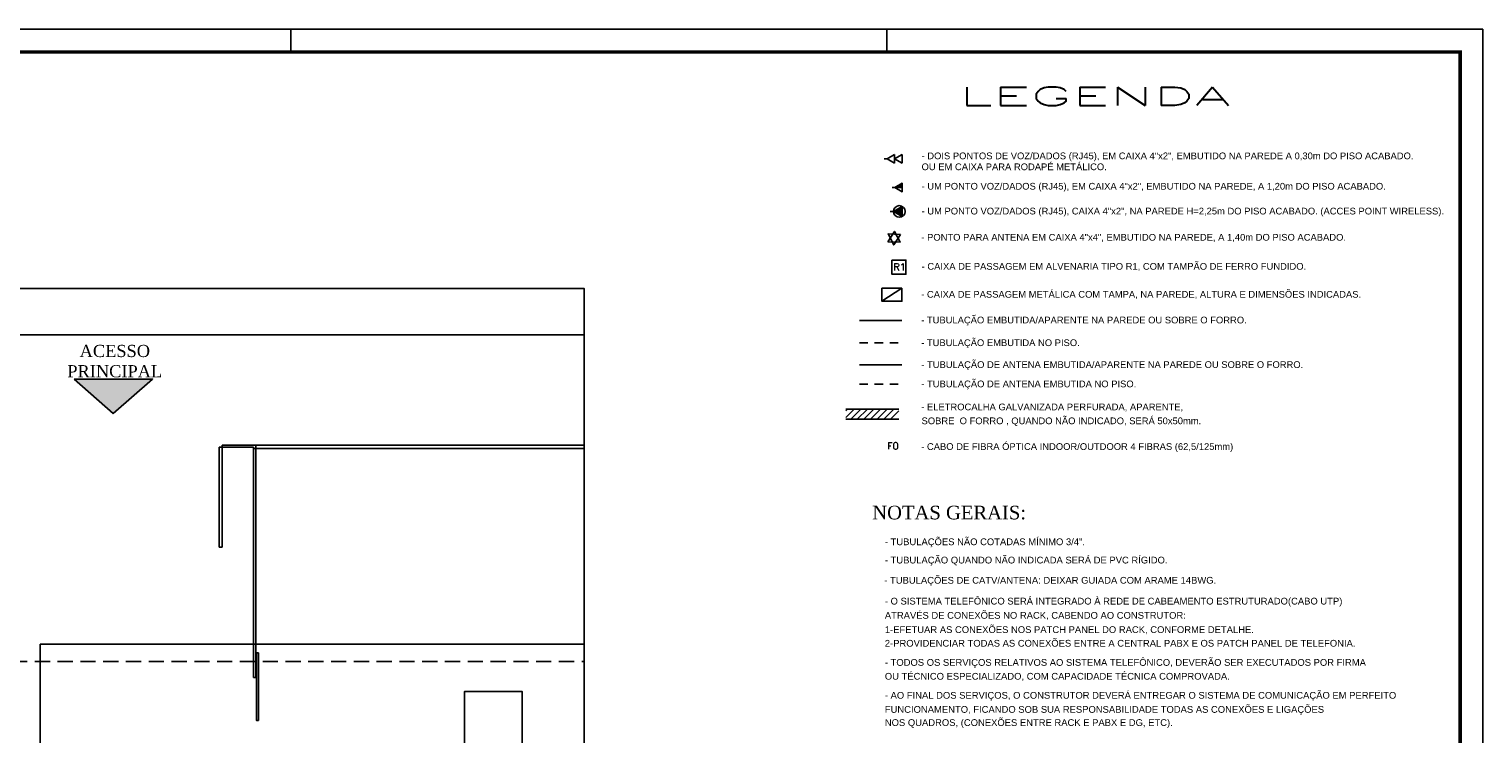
# Model space of a CAD drawing. Extents: x 56.9 to 107.9, y -246.1 to -216.8.
# Tile 14 of 14: x 86.4 to 107.9, y -227.2 to -216.8. Entities that reach past the tile are written whole.
import ezdxf
from ezdxf.enums import TextEntityAlignment as Align

# ---------------------------------------------------------------- set-up
doc = ezdxf.new("R2010")
doc.units = 0
doc.header["$MEASUREMENT"] = 0
doc.linetypes.add('HIDDEN', pattern=[0.375, 0.25, -0.125])
doc.linetypes.add('HIDDEN2', pattern=[0.1875, 0.125, -0.0625])
doc.layers.get('0').update_dxf_attribs({"linetype": 'CONTINUOUS'})
for name, color, linetype in [('CAIXAS_DE_PASSAGEM', 6, 'CONTINUOUS'), ('CIRCUITOS', 2, 'CONTINUOUS'), ('E-TEXTO', 120, 'CONTINUOUS'), ('ELETROCALHA', 150, 'CONTINUOUS'), ('LINHA', 40, 'CONTINUOUS'), ('PAREDES1', 8, 'CONTINUOUS'), ('PRANCHA', 8, 'CONTINUOUS'), ('TEXTO', 4, 'CONTINUOUS'), ('TOMADAS-LOGICA', 1, 'CONTINUOUS'), ('TOMADAS_GERAIS', 1, 'CONTINUOUS'), ('TUB_ELETRICA', 5, 'CONTINUOUS')]:
    doc.layers.add(name, color=color, linetype=linetype)
doc.styles.add('ARIAL', font='arial.ttf')
doc.styles.add('LCR', font='times.ttf', dxfattribs={"height": 0.2})
doc.styles.add('ROMANS', font='romans')

# ---------------------------------------------------------------- blocks, each defined once
blk = doc.blocks.new('A1_1-50')
at = {"layer": 'PRANCHA'}
for p, q in [((3837.076, 272.078), (3794.895, 272.078)), ((3819.419, 271.74), (3819.419, 272.078)), ((3828.248, 271.74), (3828.248, 272.078)), ((3837.076, 242.703), (3837.076, 272.078))]:
    blk.add_line(p, q, dxfattribs=at)
at = {"layer": 'PRANCHA', "const_width": 0.0506}
blk.add_lwpolyline([(3795.739, 271.74), (3795.739, 243.04), (3836.739, 243.04), (3836.739, 271.74), (3795.739, 271.74)], dxfattribs=at)
blk = doc.blocks.new('APWR_TGINT03')
for p, q in [((0, 3.6), (-1.5, 6.2)), ((-1.5, 6.2), (1.5, 6.2)), ((1.5, 6.2), (0, 3.6)), ((-1.5, 3.6), (1.5, 3.6)), ((0, 1), (-1.5, 3.6)), ((1.5, 3.6), (0, 1)), ((0, 0), (0, 1))]:
    blk.add_line(p, q)
at = {"style": 'ROMANS', "flags": 8}
blk.add_attdef('020', text='', height=1.6, dxfattribs=at).set_placement((3.55, 2.88), align=Align.BOTTOM_LEFT)
blk = doc.blocks.new('TGCIG02')
for points in [[(2.08, 1.67), (5.6, 1.52), (3.97, 4.64)], [(5.66, 3.76), (2.14, 3.91), (3.77, 0.78)]]:
    blk.add_lwpolyline(points, close=True)
blk = doc.blocks.new('TLTETO1')
blk.add_hatch(color=256).paths.add_polyline_path([(0, 1), (1.5, 3.6), (-1.5, 3.6)])
for p, q in [((-1.5, 3.6), (1.5, 3.6)), ((0, 1), (-1.5, 3.6)), ((1.5, 3.6), (0, 1)), ((0, 0), (0, 1))]:
    blk.add_line(p, q)
blk.add_circle((0, 2.73), 1.73)
at = {"style": 'ROMANS', "flags": 8}
blk.add_attdef('020', text='', height=1.6, dxfattribs=at).set_placement((3.55, 2.88), align=Align.BOTTOM_LEFT)

msp = doc.modelspace()

# ---------------------------------------------------------------- hatches: boundary and pattern name
at = {"layer": 'LINHA'}
msp.add_hatch(color=1, dxfattribs=at).paths.add_polyline_path([(99.306, -219.108), (99.306, -219.046), (99.198, -219.108)])
at = {"layer": 'PAREDES1'}
h = msp.add_hatch(color=256, dxfattribs=at)
h.dxf.hatch_style = 1
h.paths.add_polyline_path([(87.039, -221.947), (87.62, -222.455), (88.202, -221.947)])

# ---------------------------------------------------------------- linework, layer by layer
at = {"layer": 'CAIXAS_DE_PASSAGEM', "color": 1}
msp.add_lwpolyline([(99.152, -220.184), (99.361, -220.184), (99.361, -220.393), (99.152, -220.393)], close=True, dxfattribs=at)
at = {"layer": 'CIRCUITOS', "color": 5}
msp.add_line((98.672, -221.079, 0.071), (99.301, -221.079, 0.071), dxfattribs=at)
at = {"layer": 'CIRCUITOS', "color": 5, "linetype": 'HIDDEN2'}
msp.add_line((98.672, -221.41, 0.071), (99.301, -221.41, 0.071), dxfattribs=at)
at = {"layer": 'ELETROCALHA', "color": 150}
for p, q in [((99.253, -222.39, 0.071), (98.468, -222.39, 0.071)), ((99.253, -222.538, 0.071), (98.468, -222.538, 0.071))]:
    msp.add_line(p, q, dxfattribs=at)
at = {"layer": 'ELETROCALHA'}
for p, q in [((98.468, -222.516, 0.071), (98.593, -222.39, 0.071)), ((98.468, -222.416, 0.071), (98.494, -222.39, 0.071)), ((98.543, -222.538, 0.071), (98.691, -222.39, 0.071)), ((98.64, -222.538, 0.071), (98.789, -222.39, 0.071)), ((98.738, -222.538, 0.071), (98.886, -222.39, 0.071)), ((98.837, -222.538, 0.071), (98.985, -222.39, 0.071)), ((98.935, -222.538, 0.071), (99.083, -222.39, 0.071)), ((99.032, -222.538, 0.071), (99.181, -222.39, 0.071)), ((99.13, -222.538, 0.071), (99.253, -222.415, 0.071))]:
    msp.add_line(p, q, dxfattribs=at)
at = {"layer": 'LINHA', "color": 1}
msp.add_line((99.198, -219.108, 0.071), (99.306, -219.108, 0.071), dxfattribs=at)
at = {"layer": 'PAREDES1'}
for p, q in [((68.484, -221.293), (94.595, -221.293)), ((89.188, -222.955), (89.699, -222.955)), ((89.188, -222.955), (89.188, -224.435)), ((89.233, -222.925), (89.233, -224.435)), ((89.233, -222.925), (94.595, -222.925)), ((89.699, -226.369), (89.699, -222.955)), ((89.699, -222.975), (94.595, -222.975)), ((89.729, -226.369), (89.729, -222.925)), ((89.188, -224.435), (89.233, -224.435)), ((89.699, -226.369), (89.729, -226.369))]:
    msp.add_line(p, q, dxfattribs=at)
at = {"layer": 'PAREDES1', "linetype": 'HIDDEN', "ltscale": 0.9}
msp.add_line((72.283, -226.129), (94.595, -226.129), dxfattribs=at)
at = {"layer": 'PAREDES1'}
for points in [[(68.484, -220.606), (94.595, -220.606), (94.595, -240.878), (68.484, -240.878)], [(89.769, -226.003), (89.769, -227.003), (89.739, -227.003), (89.739, -226.003)], [(92.824, -227.624), (93.674, -227.624), (93.674, -226.574), (92.824, -226.574)]]:
    msp.add_lwpolyline(points, close=True, dxfattribs=at)
for points in [[(87.039, -221.947), (87.62, -222.455), (88.202, -221.947), (87.039, -221.947)], [(94.595, -225.874), (86.537, -225.874), (86.537, -227.374)]]:
    msp.add_lwpolyline(points, dxfattribs=at)
at = {"layer": 'TOMADAS-LOGICA', "color": 1, "elevation": 0.071}
msp.add_lwpolyline([(99.156, -219.108), (99.198, -219.108), (99.306, -219.171), (99.306, -219.046), (99.198, -219.108)], dxfattribs=at)
at = {"layer": 'TOMADAS_GERAIS'}
msp.add_line((99.005, -220.793, 0.071), (99.3, -220.602, 0.071), dxfattribs=at)
at = {"layer": 'TOMADAS_GERAIS', "elevation": 0.071}
msp.add_lwpolyline([(99.3, -220.602), (99.005, -220.602), (99.005, -220.793), (99.3, -220.793)], close=True, dxfattribs=at)
at = {"layer": 'TUB_ELETRICA', "color": 150, "ltscale": 0.02}
msp.add_line((98.672, -221.735, 0.071), (99.301, -221.735, 0.071), dxfattribs=at)
at = {"layer": 'TUB_ELETRICA', "color": 150, "linetype": 'HIDDEN2'}
msp.add_line((98.672, -222.021, 0.071), (99.301, -222.021, 0.071), dxfattribs=at)

# ---------------------------------------------------------------- block references
msp.add_blockref('A1_1-50', (-3729.169, -488.84))
at = {"layer": 'CIRCUITOS', "xscale": 0.0518816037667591, "yscale": 0.0518816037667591, "zscale": 0.0518816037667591}
msp.add_blockref('TGCIG02', (98.984, -219.999, 0.071), dxfattribs=at)
at = {"layer": 'TOMADAS-LOGICA', "xscale": 0.0500000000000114, "yscale": 0.0500000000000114, "zscale": 0.0500000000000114, "rotation": 270}
msp.add_blockref('TLTETO1', (99.126, -219.464, 0.071), dxfattribs=at)
at = {"layer": 'TOMADAS_GERAIS', "xscale": 0.0433918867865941, "yscale": 0.0433918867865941, "zscale": 0.0433918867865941, "rotation": 270}
msp.add_blockref('APWR_TGINT03', (99.037, -218.684, 0.071), dxfattribs=at)

# ---------------------------------------------------------------- texts
at = {"layer": 'CIRCUITOS', "color": 7, "style": 'ROMANS', "width": 2.5}
msp.add_text('LEGENDA', height=0.2739, dxfattribs=at).set_placement((100.147, -217.894, 0.071))
at = {"layer": 'CIRCUITOS', "color": 7, "linetype": 'HIDDEN', "style": 'ARIAL'}
for s, height, p in [('- DOIS PONTOS DE VOZ/DADOS (RJ45), EM CAIXA 4"x2", EMBUTIDO NA PAREDE A 0,30m DO PISO ACABADO. ', 0.09958, (99.592, -218.69, 0.071)), ('OU EM CAIXA PARA RODAPÉ METÁLICO.', 0.09958, (99.592, -218.852, 0.071)), ('- UM PONTO VOZ/DADOS (RJ45), EM CAIXA 4"x2", EMBUTIDO NA PAREDE, A 1,20m DO PISO ACABADO.', 0.09958, (99.592, -219.14, 0.071)), ('- UM PONTO VOZ/DADOS (RJ45), CAIXA 4"x2", NA PAREDE H=2,25m DO PISO ACABADO. (ACCES POINT WIRELESS).', 0.09958, (99.592, -219.508, 0.071)), ('- PONTO PARA ANTENA EM CAIXA 4"x4", EMBUTIDO NA PAREDE, A 1,40m DO PISO ACABADO.', 0.09958, (99.589, -219.896, 0.071)), ('- CAIXA DE PASSAGEM EM ALVENARIA TIPO R1, COM TAMPÃO DE FERRO FUNDIDO.', 0.09958, (99.593, -220.327)), ('- CAIXA DE PASSAGEM METÁLICA COM TAMPA, NA PAREDE, ALTURA E DIMENSÕES INDICADAS.', 0.09958, (99.587, -220.741, 0.071)), ('- TUBULAÇÃO EMBUTIDA/APARENTE NA PAREDE OU SOBRE O FORRO. ', 0.09958, (99.586, -221.122, 0.071)), ('- TUBULAÇÃO EMBUTIDA NO PISO.', 0.09958, (99.586, -221.458, 0.071)), ('- TUBULAÇÃO DE ANTENA EMBUTIDA/APARENTE NA PAREDE OU SOBRE O FORRO.', 0.09958, (99.588, -221.782, 0.071)), ('- TUBULAÇÃO DE ANTENA EMBUTIDA NO PISO.', 0.09958, (99.588, -222.068, 0.071)), ('- ELETROCALHA GALVANIZADA PERFURADA, APARENTE, ', 0.09958, (99.587, -222.409, 0.071)), ('SOBRE  O FORRO , QUANDO NÃO INDICADO, SERÁ 50x50mm.', 0.09958, (99.592, -222.615, 0.071)), ('- CABO DE FIBRA ÓPTICA INDOOR/OUTDOOR 4 FIBRAS (62,5/125mm)', 0.09958, (99.587, -222.996, -0.041)), ('- TUBULAÇÕES NÃO COTADAS MÍNIMO 3/4".', 0.09991, (99.048, -224.407, 0.071)), ('- TUBULAÇÃO QUANDO NÃO INDICADA SERÁ DE PVC RÍGIDO.', 0.09991, (99.048, -224.678, 0.071)), ('- TUBULAÇÕES DE CATV/ANTENA: DEIXAR GUIADA COM ARAME 14BWG.', 0.09991, (99.04, -224.977, 0.071)), ('- O SISTEMA TELEFÔNICO SERÁ INTEGRADO À REDE DE CABEAMENTO ESTRUTURADO(CABO UTP)', 0.09991, (99.048, -225.286, 0.071)), ('ATRAVÉS DE CONEXÕES NO RACK, CABENDO AO CONSTRUTOR:', 0.09991, (99.048, -225.497, 0.071)), ('1-EFETUAR AS CONEXÕES NOS PATCH PANEL DO RACK, CONFORME DETALHE.', 0.09991, (99.048, -225.708, 0.071)), ('2-PROVIDENCIAR TODAS AS CONEXÕES ENTRE A CENTRAL PABX E OS PATCH PANEL DE TELEFONIA.', 0.09991, (99.048, -225.91, 0.071)), ('- TODOS OS SERVIÇOS RELATIVOS AO SISTEMA TELEFÔNICO, DEVERÃO SER EXECUTADOS POR FIRMA', 0.09991, (99.048, -226.194, 0.071)), ('OU TÉCNICO ESPECIALIZADO, COM CAPACIDADE TÉCNICA COMPROVADA.', 0.09991, (99.048, -226.399, 0.071)), ('- AO FINAL DOS SERVIÇOS, O CONSTRUTOR DEVERÁ ENTREGAR O SISTEMA DE COMUNICAÇÃO EM PERFEITO', 0.09991, (99.048, -226.681, 0.071)), ('FUNCIONAMENTO, FICANDO SOB SUA RESPONSABILIDADE TODAS AS CONEXÕES E LIGAÇÕES', 0.09991, (99.048, -226.89, 0.071)), ('NOS QUADROS, (CONEXÕES ENTRE RACK E PABX E DG, ETC).', 0.09991, (99.048, -227.085, 0.071))]:
    msp.add_text(s, height=height, dxfattribs=at).set_placement(p)
at = {"layer": 'CIRCUITOS', "style": 'ROMANS'}
msp.add_text('FO', height=0.1, dxfattribs=at).set_placement((99.084, -222.987, -0.041))
at = {"layer": 'E-TEXTO', "color": 7, "insert": (98.861, -223.823, 0.071), "char_height": 0.2019, "width": 3.02843, "attachment_point": 1, "style": 'ARIAL'}
msp.add_mtext('\\fTimes New Roman|b0|i0|c0|p18;NOTAS GERAIS:', dxfattribs=at)
at = {"layer": 'PAREDES1', "insert": (86.633, -221.44), "char_height": 0.18, "width": 1.96141, "attachment_point": 1, "style": 'LCR'}
msp.add_mtext('{\\W7.18336; }ACESSO \\P{\\W4.50074; }PRINCIPAL ', dxfattribs=at)
at = {"layer": 'TEXTO', "color": 2, "style": 'ROMANS'}
msp.add_text('R1', height=0.104, dxfattribs=at).set_placement((99.175, -220.339))

doc.saveas('drawing.dxf')
